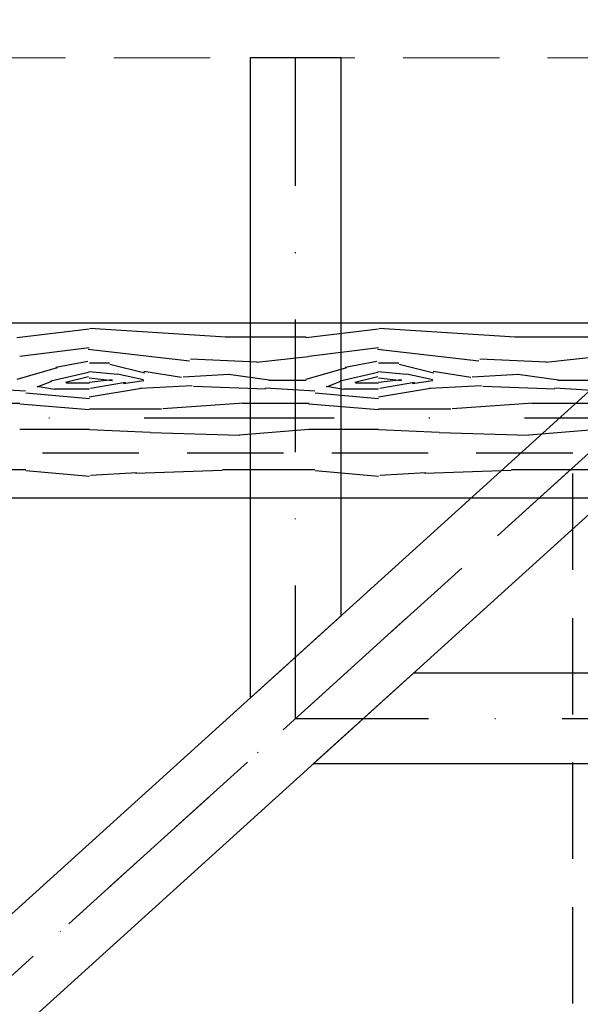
# Model space of a CAD drawing. Header units: centimetres. Extents: x 148485 to 162129, y -6573 to -2118.
# Tile 78 of 167: x 149948 to 150022, y -4056 to -3926. Entities that reach past the tile are written whole.
import ezdxf

# ---------------------------------------------------------------- set-up
doc = ezdxf.new("R2010")
doc.units = ezdxf.units.CM
doc.header["$LTSCALE"] = 0.1
for name, pattern in [('DASHDOT', [1, 0.5, -0.25, 0, -0.25]), ('DASHED', [19.049999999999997, 12.7, -6.35]), ('DASHEDX2', [38.099999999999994, 25.4, -12.7])]:
    doc.linetypes.add(name, pattern=pattern)
doc.layers.get('0').update_dxf_attribs({"color": 45})
doc.layers.add('A_widok dachu', color=51, linetype='Continuous', lineweight=15)
for name, color, linetype in [('A_wymiary_zewn', 4, 'Continuous'), ('hatch_R&F', 4, 'Continuous'), ('osie_R&F', 6, 'DASHDOT'), ('widoki_przerywana_R&F', 4, 'DASHEDX2'), ('więźba_R&F', 3, 'Continuous'), ('ściany_murowane_R&F', 13, 'Continuous')]:
    doc.layers.add(name, color=color, linetype=linetype)
doc.styles.add('TECH', font='flptechn.ttf')
doc.dimstyles.new('1_50 [cm]', dxfattribs={"dimtxt": 10, "dimasz": 0.5, "dimexe": 0.18, "dimexo": 0.0625, "dimgap": 3, "dimtad": 1, "dimrnd": 0.5, "dimdsep": 46, "dimtxsty": 'TECH', "dimblk1": 'KR', "dimblk2": 'KR', "dimsah": 1, "dimcen": 0.09, "dimse1": 1, "dimse2": 1, "dimclrt": 256, "dimadec": 0, "dimazin": 0, "dimtfac": 1, "dimtofl": 0, "dimtmove": 0, "dimatfit": 3, "dimfxl": 1, "dimtvp": 1, "dimtfill": 1, "dimtfillclr": 256, "dimtolj": 1, "dimtzin": 0, "dimarcsym": 0})

# ---------------------------------------------------------------- blocks, each defined once
blk = doc.blocks.new('osie_przyziemie')
at = {"layer": 'osie_R&F', "ltscale": 500}
blk.add_lwpolyline([(150490.0935085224, -5455.353028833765), (148907.4970937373, -5455.353028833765)], dxfattribs=at)
blk = doc.blocks.new('więźba')
at = {"layer": 'osie_R&F', "ltscale": 350}
for points in [[(149984.0040539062, -4017.83354816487), (149984.0040539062, -3930.7510775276)], [(150076.5757798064, -3934.003642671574), (149909.0040539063, -4085.751077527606)], [(149984.0040539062, -4017.83354816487), (150080.5040539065, -4017.833548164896)]]:
    blk.add_lwpolyline(points, dxfattribs=at)
at = {"layer": 'więźba_R&F'}
blk.add_lwpolyline([(149909.0040539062, -4077.656520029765), (149909.0040539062, -4079.660186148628), (149924.6687677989, -4079.660186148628), (150079.8167550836, -3939.16327972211), (150076.5757798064, -3934.003642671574), (150070.8629812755, -3931.082407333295), (149909.0040539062, -4077.656520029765)], dxfattribs=at)
at = {"layer": 'więźba_R&F', "color": 6}
for points in [[(149990.0040539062, -3930.751077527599), (149978.0040539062, -3930.751077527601), (149978.0040539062, -4007.830124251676), (149978.0040539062, -4015.172393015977), (149990.0040539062, -4004.305588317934), (149990.0040539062, -3930.751077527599)], [(150080.5040539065, -4011.833548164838), (150080.5040539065, -4023.833548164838), (149986.317032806, -4023.833548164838), (149986.317032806, -4023.833548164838), (149999.5683982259, -4011.833548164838), (150080.5040539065, -4011.833548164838)]]:
    blk.add_lwpolyline(points, dxfattribs=at)
blk = doc.blocks.new('obrys_dachu')
at = {"layer": 'A_widok dachu', "linetype": 'DASHED', "ltscale": 10}
blk.add_lwpolyline([(149767.4511639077, -4194.751077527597), (149089.8091257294, -4194.751077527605, 0.2834676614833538), (149073.5040539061, -4215.954221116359), (149073.5040539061, -4739.547933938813, 0.283467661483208), (149089.8091257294, -4760.751077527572), (150080.5040539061, -4760.751077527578), (150314.9003284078, -4605.055235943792), (150314.9003284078, -4362.719795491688), (150080.5040539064, -4194.751077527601), (150080.5040539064, -3943.251077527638, 0.414213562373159), (150068.0040539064, -3930.751077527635), (149750.0040539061, -3930.751077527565, 0.414213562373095), (149737.5040539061, -3943.251077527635), (149737.5040539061, -4232.751077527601)], format="xyb", dxfattribs=at)
blk.add_lwpolyline([(150076.4910014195, -3934.07383818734), (149944.8931685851, -4053.251077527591)], dxfattribs=at)
blk = doc.blocks.new('KR')
for p, q in [((0, -14.00000000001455), (0, 14.00000000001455)), ((-4.949747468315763, -4.949747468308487), (4.949747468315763, 4.949747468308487)), ((-7, 0), (7, 0))]:
    blk.add_line(p, q)
blk = doc.blocks.new('*D364')
at = {"layer": 'A_wymiary_zewn', "color": 0, "lineweight": -2, "transparency": 16777216}
blk.add_line((149840.5040539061, -3828.756951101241), (149971.0040539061, -3828.756951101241), dxfattribs=at)
at = {"layer": 'Defpoints', "color": 0, "transparency": 16777216}
for p in [(149971.5040539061, -3828.756951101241), (149840.0040539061, -4226.866062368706), (149971.5040539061, -4226.866062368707)]:
    blk.add_point(p, dxfattribs=at)
at = {"layer": 'A_wymiary_zewn', "color": 0, "linetype": 'ByBlock', "lineweight": -2, "transparency": 16777216, "xscale": 0.5, "yscale": 0.5, "zscale": 0.5, "rotation": 180}
blk.add_blockref('KR', (149840.0040539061, -3828.756951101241), dxfattribs=at)
at = {"layer": 'A_wymiary_zewn', "color": 0, "linetype": 'ByBlock', "lineweight": -2, "transparency": 16777216, "xscale": 0.5, "yscale": 0.5, "zscale": 0.5}
blk.add_blockref('KR', (149971.5040539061, -3828.756951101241), dxfattribs=at)
at = {"layer": 'A_wymiary_zewn', "transparency": 16777216, "insert": (149905.7540539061, -3820.756951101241), "char_height": 10, "attachment_point": 5, "style": 'TECH', "bg_fill": 3, "box_fill_scale": 1.1, "bg_fill_color": 256, "bg_fill_true_color": 13158600, "bg_fill_transparency": 0}
blk.add_mtext('\\A1;131.5', dxfattribs=at)
blk = doc.blocks.new('*D365')
at = {"layer": 'A_wymiary_zewn', "color": 0, "lineweight": -2, "transparency": 16777216}
blk.add_line((149972.0040539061, -3828.756951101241), (150080.0040539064, -3828.756951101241), dxfattribs=at)
at = {"layer": 'Defpoints', "color": 0, "transparency": 16777216}
for p in [(150080.5040539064, -3828.756951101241), (150080.5040539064, -4209.751077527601), (149971.5040539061, -4226.866062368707)]:
    blk.add_point(p, dxfattribs=at)
at = {"layer": 'A_wymiary_zewn', "color": 0, "linetype": 'ByBlock', "lineweight": -2, "transparency": 16777216, "xscale": 0.5, "yscale": 0.5, "zscale": 0.5, "rotation": 180}
blk.add_blockref('KR', (149971.5040539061, -3828.756951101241), dxfattribs=at)
at = {"layer": 'A_wymiary_zewn', "color": 0, "linetype": 'ByBlock', "lineweight": -2, "transparency": 16777216, "xscale": 0.5, "yscale": 0.5, "zscale": 0.5}
blk.add_blockref('KR', (150080.5040539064, -3828.756951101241), dxfattribs=at)
at = {"layer": 'A_wymiary_zewn', "transparency": 16777216, "insert": (150026.0040539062, -3820.756951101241), "char_height": 10, "attachment_point": 5, "style": 'TECH', "bg_fill": 3, "box_fill_scale": 1.1, "bg_fill_color": 256, "bg_fill_true_color": 13158600, "bg_fill_transparency": 0}
blk.add_mtext('\\A1;109', dxfattribs=at)
blk = doc.blocks.new('*D353')
at = {"layer": 'A_wymiary_zewn', "color": 0, "lineweight": -2, "transparency": 16777216}
blk.add_line((149074.0040539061, -3788.756951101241), (150314.4003284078, -3788.756951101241), dxfattribs=at)
at = {"layer": 'Defpoints', "color": 0, "transparency": 16777216}
for p in [(150314.9003284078, -3788.756951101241), (149073.5040539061, -4249.764111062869), (150314.9003284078, -4362.719795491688)]:
    blk.add_point(p, dxfattribs=at)
at = {"layer": 'A_wymiary_zewn', "color": 0, "linetype": 'ByBlock', "lineweight": -2, "transparency": 16777216, "xscale": 0.5, "yscale": 0.5, "zscale": 0.5, "rotation": 180}
blk.add_blockref('KR', (149073.5040539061, -3788.756951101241), dxfattribs=at)
at = {"layer": 'A_wymiary_zewn', "color": 0, "linetype": 'ByBlock', "lineweight": -2, "transparency": 16777216, "xscale": 0.5, "yscale": 0.5, "zscale": 0.5}
blk.add_blockref('KR', (150314.9003284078, -3788.756951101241), dxfattribs=at)
at = {"layer": 'A_wymiary_zewn', "transparency": 16777216, "insert": (149694.2021911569, -3780.756951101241), "char_height": 10, "attachment_point": 5, "style": 'TECH', "bg_fill": 3, "box_fill_scale": 1.1, "bg_fill_color": 256, "bg_fill_true_color": 13158600, "bg_fill_transparency": 0}
blk.add_mtext('\\A1;1241.5', dxfattribs=at)
blk = doc.blocks.new('*D369')
at = {"layer": 'A_wymiary_zewn', "color": 0, "lineweight": -2, "transparency": 16777216}
blk.add_line((149909.5040539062, -3849.106951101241), (150045.0040539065, -3849.106951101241), dxfattribs=at)
at = {"layer": 'Defpoints', "color": 0, "transparency": 16777216}
for p in [(150045.5040539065, -3849.106951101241), (149909.0040539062, -3930.7510775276), (150045.5040539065, -3965.751077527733)]:
    blk.add_point(p, dxfattribs=at)
at = {"layer": 'A_wymiary_zewn', "color": 0, "linetype": 'ByBlock', "lineweight": -2, "transparency": 16777216, "xscale": 0.5, "yscale": 0.5, "zscale": 0.5, "rotation": 180}
blk.add_blockref('KR', (149909.0040539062, -3849.106951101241), dxfattribs=at)
at = {"layer": 'A_wymiary_zewn', "color": 0, "linetype": 'ByBlock', "lineweight": -2, "transparency": 16777216, "xscale": 0.5, "yscale": 0.5, "zscale": 0.5}
blk.add_blockref('KR', (150045.5040539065, -3849.106951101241), dxfattribs=at)
at = {"layer": 'A_wymiary_zewn', "transparency": 16777216, "insert": (149977.2540539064, -3841.106951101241), "char_height": 10, "attachment_point": 5, "style": 'TECH', "bg_fill": 3, "box_fill_scale": 1.1, "bg_fill_color": 256, "bg_fill_true_color": 13158600, "bg_fill_transparency": 0}
blk.add_mtext('\\A1;136.5', dxfattribs=at)
blk = doc.blocks.new('*D371')
at = {"layer": 'A_wymiary_zewn', "color": 0, "lineweight": -2, "transparency": 16777216}
blk.add_line((149738.0040539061, -3808.756951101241), (150080.0040539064, -3808.756951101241), dxfattribs=at)
at = {"layer": 'Defpoints', "color": 0, "transparency": 16777216}
for p in [(150080.5040539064, -3808.756951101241), (149737.5040539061, -3957.866062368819), (150080.5040539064, -3978.25107752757)]:
    blk.add_point(p, dxfattribs=at)
at = {"layer": 'A_wymiary_zewn', "color": 0, "linetype": 'ByBlock', "lineweight": -2, "transparency": 16777216, "xscale": 0.5, "yscale": 0.5, "zscale": 0.5, "rotation": 180}
blk.add_blockref('KR', (149737.5040539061, -3808.756951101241), dxfattribs=at)
at = {"layer": 'A_wymiary_zewn', "color": 0, "linetype": 'ByBlock', "lineweight": -2, "transparency": 16777216, "xscale": 0.5, "yscale": 0.5, "zscale": 0.5}
blk.add_blockref('KR', (150080.5040539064, -3808.756951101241), dxfattribs=at)
at = {"layer": 'A_wymiary_zewn', "transparency": 16777216, "insert": (149909.0040539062, -3800.756951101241), "char_height": 10, "attachment_point": 5, "style": 'TECH', "bg_fill": 3, "box_fill_scale": 1.1, "bg_fill_color": 256, "bg_fill_true_color": 13158600, "bg_fill_transparency": 0}
blk.add_mtext('\\A1;343', dxfattribs=at)
blk = doc.blocks.new('*D384')
at = {"layer": 'A_wymiary_zewn', "color": 0, "lineweight": -2, "transparency": 16777216}
blk.add_line((149909.5040539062, -3868.756951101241), (149983.5040539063, -3868.756951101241), dxfattribs=at)
at = {"layer": 'Defpoints', "color": 0, "transparency": 16777216}
for p in [(149984.0040539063, -3868.756951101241), (149909.0040539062, -3930.7510775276), (149984.0040539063, -4194.751077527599)]:
    blk.add_point(p, dxfattribs=at)
at = {"layer": 'A_wymiary_zewn', "color": 0, "linetype": 'ByBlock', "lineweight": -2, "transparency": 16777216, "xscale": 0.5, "yscale": 0.5, "zscale": 0.5, "rotation": 180}
blk.add_blockref('KR', (149909.0040539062, -3868.756951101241), dxfattribs=at)
at = {"layer": 'A_wymiary_zewn', "color": 0, "linetype": 'ByBlock', "lineweight": -2, "transparency": 16777216, "xscale": 0.5, "yscale": 0.5, "zscale": 0.5}
blk.add_blockref('KR', (149984.0040539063, -3868.756951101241), dxfattribs=at)
at = {"layer": 'A_wymiary_zewn', "transparency": 16777216, "insert": (149946.5040539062, -3860.756951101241), "char_height": 10, "attachment_point": 5, "style": 'TECH', "bg_fill": 3, "box_fill_scale": 1.1, "bg_fill_color": 256, "bg_fill_true_color": 13158600, "bg_fill_transparency": 0}
blk.add_mtext('\\A1;75', dxfattribs=at)
blk = doc.blocks.new('*D385')
at = {"layer": 'A_wymiary_zewn', "color": 0, "lineweight": -2, "transparency": 16777216}
blk.add_line((149984.5040539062, -3868.756951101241), (150080.0040539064, -3868.756951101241), dxfattribs=at)
at = {"layer": 'Defpoints', "color": 0, "transparency": 16777216}
for p in [(150080.5040539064, -3868.756951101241), (149984.0040539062, -3930.7510775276), (150080.5040539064, -3943.251077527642)]:
    blk.add_point(p, dxfattribs=at)
at = {"layer": 'A_wymiary_zewn', "color": 0, "linetype": 'ByBlock', "lineweight": -2, "transparency": 16777216, "xscale": 0.5, "yscale": 0.5, "zscale": 0.5, "rotation": 180}
blk.add_blockref('KR', (149984.0040539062, -3868.756951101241), dxfattribs=at)
at = {"layer": 'A_wymiary_zewn', "color": 0, "linetype": 'ByBlock', "lineweight": -2, "transparency": 16777216, "xscale": 0.5, "yscale": 0.5, "zscale": 0.5}
blk.add_blockref('KR', (150080.5040539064, -3868.756951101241), dxfattribs=at)
at = {"layer": 'A_wymiary_zewn', "transparency": 16777216, "insert": (150032.2540539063, -3860.756951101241), "char_height": 10, "attachment_point": 5, "style": 'TECH', "bg_fill": 3, "box_fill_scale": 1.1, "bg_fill_color": 256, "bg_fill_true_color": 13158600, "bg_fill_transparency": 0}
blk.add_mtext('\\A1;96.5', dxfattribs=at)

msp = doc.modelspace()

# ---------------------------------------------------------------- linework, layer by layer
at = {"layer": 'widoki_przerywana_R&F', "ltscale": 5}
msp.add_lwpolyline([(149797.5040539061, -4226.866062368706), (150020.5040539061, -4226.866062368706), (150020.5040539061, -3982.866062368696), (149797.5040539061, -3982.866062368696)], close=True, dxfattribs=at)

# ---------------------------------------------------------------- block references
at = {"layer": 'A_widok dachu'}
msp.add_blockref('obrys_dachu', (0, 0), dxfattribs=at)
at = {"layer": 'osie_R&F', "color": 4}
msp.add_blockref('osie_przyziemie', (-0.02190986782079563, 1477.101951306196), dxfattribs=at)
at = {"layer": 'więźba_R&F'}
msp.add_blockref('więźba', (0, 0), dxfattribs=at)

# ---------------------------------------------------------------- next in the draw order: dimensions: what is measured, and where the dimension line sits
at = {"layer": 'A_wymiary_zewn', "color": 4}
dim = msp.add_linear_dim(base=(149971.5040539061, -3828.756951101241), p1=(149840.0040539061, -4226.866062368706), p2=(149971.5040539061, -4226.866062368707), dimstyle='1_50 [cm]', override={"dimtmove": 1}, dxfattribs=at)
dim.commit()
dim.dimension.update_dxf_attribs({"geometry": '*D364', "text_midpoint": (149905.7540539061, -3820.756951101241)})

# ---------------------------------------------------------------- next in the draw order: dimensions: what is measured, and where the dimension line sits
dim = msp.add_linear_dim(base=(150080.5040539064, -3828.756951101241), p1=(149971.5040539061, -4226.866062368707), p2=(150080.5040539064, -4209.751077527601), dimstyle='1_50 [cm]', override={"dimtmove": 1}, dxfattribs=at)
dim.commit()
dim.dimension.update_dxf_attribs({"geometry": '*D365', "text_midpoint": (150026.0040539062, -3820.756951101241)})

# ---------------------------------------------------------------- next in the draw order: dimensions: what is measured, and where the dimension line sits
dim = msp.add_linear_dim(base=(150314.9003284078, -3788.756951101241), p1=(149073.5040539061, -4249.764111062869), p2=(150314.9003284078, -4362.719795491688), dimstyle='1_50 [cm]', override={"dimtmove": 1}, dxfattribs=at)
dim.commit()
dim.dimension.update_dxf_attribs({"geometry": '*D353', "text_midpoint": (149694.2021911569, -3780.756951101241)})

# ---------------------------------------------------------------- next in the draw order: linework, layer by layer
at = {"layer": 'hatch_R&F', "linetype": 'Continuous'}
for p, q in [((150002.9339673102, -3980.158417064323), (149994.9329660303, -3979.777418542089)), ((150014.7353914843, -3980.551910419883), (150002.9244014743, -3980.170912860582)), ((150023.850619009, -3979.753326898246), (150014.7066140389, -3980.51532061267)), ((150001.1726983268, -3985.440858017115), (149995.0767052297, -3985.821853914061)), ((150012.4188384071, -3985.15526717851), (150000.9888239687, -3985.536277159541)), ((150024.6484072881, -3985.086139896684), (150012.4564072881, -3985.086139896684))]:
    msp.add_line(p, q, dxfattribs=at)

# ---------------------------------------------------------------- next in the draw order: dimensions: what is measured, and where the dimension line sits
at = {"layer": 'A_wymiary_zewn', "color": 4}
dim = msp.add_linear_dim(base=(150045.5040539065, -3849.106951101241), p1=(149909.0040539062, -3930.7510775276), p2=(150045.5040539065, -3965.751077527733), dimstyle='1_50 [cm]', override={"dimtmove": 1}, dxfattribs=at)
dim.commit()
dim.dimension.update_dxf_attribs({"geometry": '*D369', "text_midpoint": (149977.2540539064, -3841.106951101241)})

# ---------------------------------------------------------------- next in the draw order: dimensions: what is measured, and where the dimension line sits
dim = msp.add_linear_dim(base=(150080.5040539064, -3808.756951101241), p1=(149737.5040539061, -3957.866062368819), p2=(150080.5040539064, -3978.25107752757), dimstyle='1_50 [cm]', override={"dimtmove": 1}, dxfattribs=at)
dim.commit()
dim.dimension.update_dxf_attribs({"geometry": '*D371', "text_midpoint": (149909.0040539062, -3800.756951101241)})

# ---------------------------------------------------------------- next in the draw order: linework, layer by layer
at = {"layer": 'hatch_R&F', "linetype": 'Continuous'}
for p, q in [((150012.9029484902, -3967.558308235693), (149994.995966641, -3966.415316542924)), ((150023.5054072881, -3967.560139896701), (150012.8374072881, -3967.560139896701)), ((150008.1298584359, -3970.737649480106), (149994.7948700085, -3969.213651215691)), ((150023.818744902, -3970.157632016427), (150016.9607340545, -3970.919634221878)), ((149994.7181125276, -3970.806497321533), (149990.5271271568, -3971.568491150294)), ((149997.5974072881, -3970.989139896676), (149994.9304072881, -3970.989139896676)), ((150002.2184153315, -3972.305102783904), (149997.6464209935, -3971.16210788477)), ((150017.0342419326, -3970.864070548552), (150008.2712529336, -3970.483063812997)), ((149989.8653529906, -3973.352996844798), (149994.8183669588, -3972.209995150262)), ((149991.7874588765, -3973.503673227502), (149994.8354555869, -3972.741676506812)), ((149998.6620130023, -3972.514013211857), (149994.8520032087, -3972.133011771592)), ((149997.9603106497, -3973.342771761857), (149994.9122948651, -3972.961770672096)), ((150002.0736557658, -3973.216766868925), (149998.6446721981, -3972.454771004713)), ((150007.0786989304, -3972.883106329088), (150002.1257163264, -3972.121105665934)), ((150013.3646983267, -3972.486858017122), (150007.2687052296, -3972.867853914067)), ((150018.6159960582, -3973.250059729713), (150013.2820100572, -3972.48806195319)), ((149994.9304072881, -3973.656139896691), (149991.8824072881, -3973.656139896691)), ((149997.9525076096, -3973.183310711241), (149994.9044918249, -3973.564311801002)), ((150001.7829919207, -3974.356261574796), (149994.92498711, -3975.499259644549)), ((149999.672271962, -3973.565048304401), (149995.1002810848, -3974.327044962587)), ((150002.0864403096, -3973.352694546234), (149999.4194287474, -3973.733696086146)), ((150008.4855974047, -3973.972863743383), (150001.6275809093, -3974.353861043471)), ((150018.1704159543, -3974.444309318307), (150008.6454128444, -3974.063310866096)), ((150024.6185700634, -3974.694039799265), (150018.1415645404, -3974.31303501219)), ((150023.5054072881, -3973.275139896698), (150018.5524072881, -3973.275139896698)), ((149994.9304072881, -3974.418139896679), (149990.3584072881, -3974.418139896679)), ((150015.2851899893, -3976.277848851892), (150004.6172043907, -3977.039844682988)), ((150023.8864072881, -3976.323139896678), (150015.1234072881, -3976.323139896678)), ((150004.455407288, -3977.085139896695), (149994.930407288, -3977.085139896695))]:
    msp.add_line(p, q, dxfattribs=at)

# ---------------------------------------------------------------- next in the draw order: dimensions: what is measured, and where the dimension line sits
at = {"layer": 'A_wymiary_zewn', "color": 4}
dim = msp.add_linear_dim(base=(149984.0040539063, -3868.756951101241), p1=(149909.0040539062, -3930.7510775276), p2=(149984.0040539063, -4194.751077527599), dimstyle='1_50 [cm]', override={"dimtmove": 1}, dxfattribs=at)
dim.commit()
dim.dimension.update_dxf_attribs({"geometry": '*D384', "text_midpoint": (149946.5040539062, -3860.756951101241)})

# ---------------------------------------------------------------- next in the draw order: linework, layer by layer
at = {"layer": 'hatch_R&F', "linetype": 'Continuous'}
for p, q in [((149956.8032659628, -3966.533578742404), (149947.278249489, -3967.676585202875)), ((149974.8029946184, -3967.558281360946), (149956.8960127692, -3966.415289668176)), ((149994.9032707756, -3966.533552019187), (149985.3782543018, -3967.676558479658)), ((149985.4054072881, -3967.560139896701), (149974.737407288, -3967.560139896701)), ((149956.8044963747, -3968.99226999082), (149947.6604862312, -3970.13526860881)), ((149994.9045019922, -3968.992290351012), (149985.7604918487, -3970.135288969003)), ((149970.0298052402, -3970.737699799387), (149956.6948168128, -3969.213701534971)), ((149985.7187325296, -3970.15762041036), (149978.860721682, -3970.919622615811)), ((149952.5901550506, -3971.626962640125), (149947.2561621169, -3973.150961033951)), ((149956.6180676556, -3970.80645343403), (149952.4270822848, -3971.56844726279)), ((149959.4974072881, -3970.989139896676), (149956.8304072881, -3970.989139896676)), ((149964.1184304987, -3972.305149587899), (149959.5464361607, -3971.162154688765)), ((149978.9342477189, -3970.864031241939), (149970.1712587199, -3970.483024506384)), ((149990.690166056, -3971.626990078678), (149985.3561731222, -3973.150988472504)), ((149951.7653282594, -3973.353012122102), (149956.7183422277, -3972.210010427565)), ((149953.6874364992, -3973.503635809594), (149956.7354332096, -3972.741639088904)), ((149960.5619802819, -3972.514016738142), (149956.7519704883, -3972.133015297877)), ((149959.8603050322, -3973.34279212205), (149956.8122892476, -3972.961791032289)), ((149963.973625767, -3973.216747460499), (149960.5446421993, -3972.454751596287)), ((149968.9786820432, -3972.883111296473), (149964.0256994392, -3972.12111063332)), ((149975.2647210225, -3972.486844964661), (149969.1687279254, -3972.867840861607)), ((149980.516016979, -3973.250049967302), (149975.1820309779, -3972.488052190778)), ((149948.4185218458, -3974.693983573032), (149941.9415163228, -3974.312978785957)), ((149952.246956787, -3974.477747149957), (149949.9609428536, -3974.09674573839)), ((149949.9740766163, -3974.131787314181), (149951.8790894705, -3973.369782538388)), ((149956.8304072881, -3973.656139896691), (149953.7824072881, -3973.656139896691)), ((149959.8525019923, -3973.183290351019), (149956.8044862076, -3973.56429144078)), ((149963.6829897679, -3974.356246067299), (149956.8249849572, -3975.499244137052)), ((149961.572307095, -3973.565026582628), (149957.0003162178, -3974.327023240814)), ((149963.9864235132, -3973.352709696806), (149961.319411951, -3973.733711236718)), ((149970.385572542, -3973.972845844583), (149963.5275560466, -3974.353843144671)), ((149980.0704138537, -3974.444314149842), (149970.5454107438, -3974.063315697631)), ((149986.5185459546, -3974.694011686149), (149980.0415404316, -3974.313006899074)), ((149985.4054072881, -3973.275139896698), (149980.452407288, -3973.275139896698)), ((149990.3469589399, -3974.47773164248), (149988.0609450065, -3974.096730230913)), ((149988.0740765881, -3974.131765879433), (149989.9790894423, -3973.36976110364)), ((149948.4594998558, -3974.895704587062), (149956.8414921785, -3975.657699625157)), ((149956.8304072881, -3974.418139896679), (149952.2584072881, -3974.418139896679)), ((149986.559493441, -3974.895675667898), (149994.9414857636, -3975.657670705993)), ((149947.6864072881, -3976.323139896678), (149938.9234072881, -3976.323139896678)), ((149956.8085230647, -3977.154982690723), (149947.6645180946, -3976.392988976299)), ((149977.1852169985, -3976.277837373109), (149966.5172314, -3977.039833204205)), ((149985.7864072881, -3976.323139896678), (149977.0234072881, -3976.323139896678)), ((149994.9085304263, -3977.154973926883), (149985.7645254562, -3976.392980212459)), ((149966.355407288, -3977.085139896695), (149956.830407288, -3977.085139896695)), ((149956.8304072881, -3979.752139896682), (149947.6864072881, -3979.752139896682)), ((149964.8339728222, -3980.158418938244), (149956.8329715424, -3979.77742041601)), ((149976.6353968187, -3980.551905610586), (149964.8244068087, -3980.170908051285)), ((149985.7506116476, -3979.753318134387), (149976.6066066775, -3980.51531184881)), ((149994.9304072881, -3979.752139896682), (149985.7864072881, -3979.752139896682)), ((149948.4484072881, -3985.086139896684), (149936.2564072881, -3985.086139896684)), ((149956.8414998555, -3985.944704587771), (149948.4595075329, -3985.182709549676)), ((149963.0727210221, -3985.440844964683), (149956.9767279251, -3985.821840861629)), ((149974.3188346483, -3985.15529246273), (149962.8888202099, -3985.536302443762)), ((149986.5484072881, -3985.086139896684), (149974.3564072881, -3985.086139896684)), ((149994.9414934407, -3985.944675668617), (149986.5595011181, -3985.182680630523))]:
    msp.add_line(p, q, dxfattribs=at)
at = {"layer": 'widoki_przerywana_R&F', "ltscale": 5}
msp.add_lwpolyline([(149133.5040539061, -4720.751077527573), (150066.4240863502, -4720.751077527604), (150289.9003284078, -4590.679872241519), (150289.9003284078, -4376.054082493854), (150067.4796937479, -4226.866062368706), (150045.504053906, -4226.866062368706), (150045.5040539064, -4212.125963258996), (150045.5040539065, -3965.751077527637), (149772.5040539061, -3965.751077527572), (149772.5040539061, -4234.751077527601), (149133.5040539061, -4234.751077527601)], close=True, dxfattribs=at)
at = {"layer": 'ściany_murowane_R&F', "lineweight": -3, "ltscale": 0.5}
for p, q in [((150045.5040539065, -3965.751077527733), (149772.5040539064, -3965.751077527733)), ((149772.5040539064, -3988.751077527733), (150045.5040539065, -3988.751077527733))]:
    msp.add_line(p, q, dxfattribs=at)

# ---------------------------------------------------------------- next in the draw order: dimensions: what is measured, and where the dimension line sits
at = {"layer": 'A_wymiary_zewn', "color": 4}
dim = msp.add_linear_dim(base=(150080.5040539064, -3868.756951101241), p1=(149984.0040539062, -3930.7510775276), p2=(150080.5040539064, -3943.251077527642), dimstyle='1_50 [cm]', override={"dimtmove": 1}, dxfattribs=at)
dim.commit()
dim.dimension.update_dxf_attribs({"geometry": '*D385', "text_midpoint": (150032.2540539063, -3860.756951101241)})

doc.saveas('drawing.dxf')
